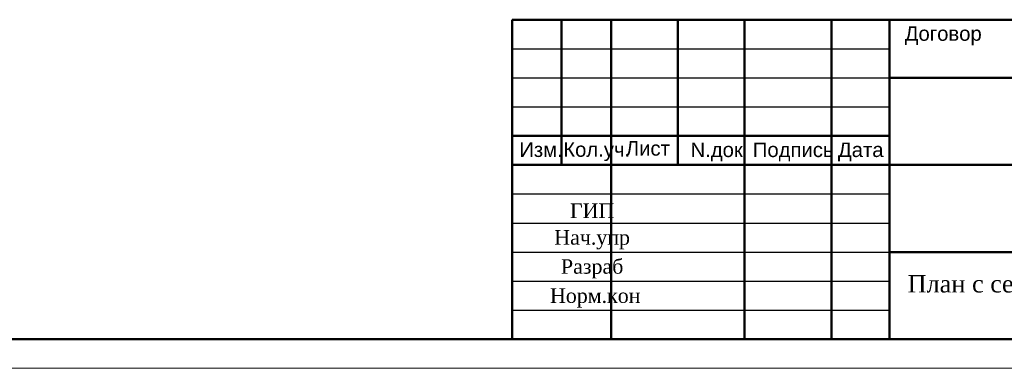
# Model space of a CAD drawing. Header units: millimetres. Extents: x 196 to 2027204, y -221452 to 153872.
# Tile 124 of 256: x 1148703 to 1165664, y -221320 to -215320. Entities that reach past the tile are written whole.
import ezdxf

# ---------------------------------------------------------------- set-up
doc = ezdxf.new("R2010")
doc.units = ezdxf.units.MM
for name, color, linetype in [('(007) Здания', 7, 'Continuous'), ('_SHTAMP', 7, 'Continuous'), ('line', 7, 'Continuous')]:
    doc.layers.add(name, color=color, linetype=linetype)
doc.layers.add('text1', color=7, linetype='Continuous', lineweight=15)
doc.layers.add('Стена', color=7, linetype='Continuous', lineweight=50)
doc.styles.get("Standard").update_dxf_attribs({"font": 'arial.ttf'})
doc.styles.add('Times New Roman', font='times.ttf')

# ---------------------------------------------------------------- blocks, each defined once
blk = doc.blocks.new('*U21')
at = {"lineweight": 50}
blk.add_line((395, 0), (0, 0), dxfattribs=at)
at = {"lineweight": 9}
blk.add_line((400, -5), (-20, -5), dxfattribs=at)
blk = doc.blocks.new('A$C405C2AB5')
at = {"layer": 'line', "color": 7}
for p, q in [((0, 5500), (6500, 5500)), ((0, 5000), (6500, 5000)), ((0, 4500), (6500, 4500)), ((0, 3000), (6500, 3000)), ((0, 2500), (6500, 2500)), ((0, 2000), (6500, 2000)), ((0, 1500), (6500, 1500)), ((0, 1000), (6500, 1000))]:
    blk.add_line(p, q, dxfattribs=at)
at = {"layer": 'Стена'}
for p, q in [((0, 500), (0, 6000)), ((0, 6000), (18500, 6000)), ((1700, 500), (1700, 6000)), ((4000, 500), (4000, 6000)), ((5500, 500), (5500, 6000)), ((6500, 500), (6500, 6000)), ((0, 4000), (6500, 4000)), ((0, 3500), (6500, 3500)), ((0, 500), (18500, 500))]:
    blk.add_line(p, q, dxfattribs=at)
for points in [[(850, 6000), (850, 3500)], [(2850, 3500), (2850, 6000)], [(6500, 5000), (18500, 5000)], [(6500, 3500), (18500, 3500)], [(6500, 2000), (18500, 2000)]]:
    blk.add_lwpolyline(points, dxfattribs=at)
at = {"layer": '_SHTAMP', "char_height": 250, "width": 2642.78, "attachment_point": 5, "style": 'Times New Roman'}
for s, insert in [('ГИП', (1375, 2712)), ('Нач.упр', (1375, 2212)), ('Разраб', (1375, 1712)), ('Норм.кон', (1428, 1210))]:
    blk.add_mtext(s, dxfattribs=dict(at, insert=insert))
at = {"layer": 'text1'}
for s, p in [('Договор', (6760, 5637)), ('Лист', (1955, 3660)), ('Изм.', (120, 3637)), ('Кол.уч.', (878, 3641)), ('N.док', (3070, 3636)), ('Подпись', (4143, 3636)), ('Дата', (5610, 3636))]:
    blk.add_text(s, height=250, dxfattribs=at).set_placement(p)

msp = doc.modelspace()

# ---------------------------------------------------------------- block references
at = {"layer": '(007) Здания', "lineweight": 30, "ltscale": 500, "xscale": 100, "yscale": 100, "zscale": 100}
msp.add_blockref('*U21', (1136189.1, -220819.6), dxfattribs=at)
at = {"layer": 'line', "color": 177, "ltscale": 5, "true_color": 0x293189}
msp.add_blockref('A$C405C2AB5', (1157189.1, -221319.5), dxfattribs=at)

# ---------------------------------------------------------------- texts
at = {"color": 7, "ltscale": 2, "char_height": 300, "width": 7030.234, "attachment_point": 4, "style": 'Times New Roman'}
for s, insert in [('\\pi1308.48403;Схема принципиальная \\P\\pi661.98079;электрическая питающей сети \\P\\pi1971.31749;ВРУ-Котельный', (1065416.8, -220057.4)), ('\\pi1313.89139;План с сетями силовых \\P\\pi1443.45159;магистральных линии', (1115151.9, -220057.4)), ('\\pi373.76882;План с сетями электроосвещение\\P\\pi2558.55613;1-го этажа', (1163623.9, -220117.3))]:
    msp.add_mtext(s, dxfattribs=dict(at, insert=insert))

doc.saveas('drawing.dxf')
